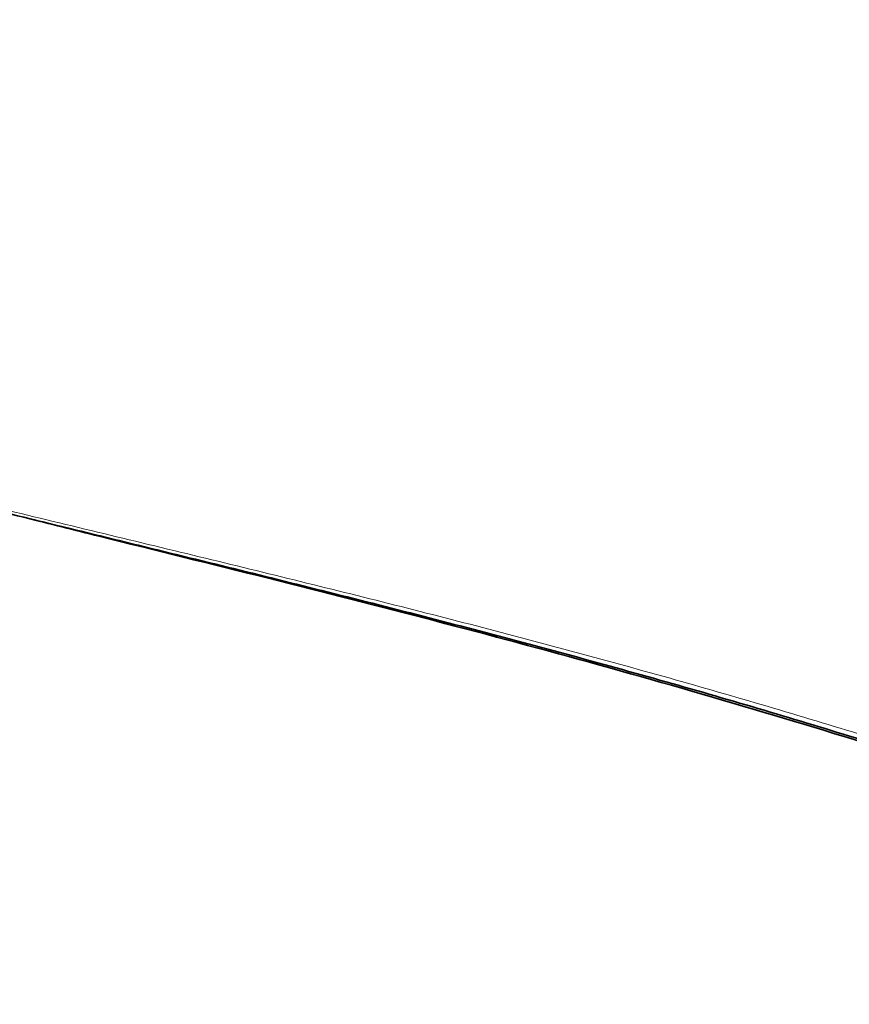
# Model space of a CAD drawing. Header units: millimetres. Extents: x 0 to 1118, y 0 to 864.
# Tile 156 of 256: x 216 to 235, y 612 to 635. Entities that reach past the tile are written whole.
import ezdxf

# ---------------------------------------------------------------- set-up
doc = ezdxf.new("R2010")
doc.units = ezdxf.units.MM

msp = doc.modelspace()

# ---------------------------------------------------------------- linework, layer by layer
at = {"color": 7, "linetype": 'Continuous', "lineweight": 18}
msp.add_open_spline([(186.6409, 634.8462), (186.8785, 634.6566), (187.6292, 634.0578), (189.0424, 633.1171), (190.8236, 632.0036), (192.7168, 630.9452), (194.7059, 629.9384), (196.7784, 628.9921), (198.9215, 628.1077), (201.1207, 627.2858), (203.3774, 626.519), (206.4541, 625.5622), (210.3878, 624.4785), (215.1821, 623.2855), (219.9817, 622.1338), (224.7584, 620.9586), (229.4805, 619.7215), (234.1246, 618.3929), (238.6762, 616.9593), (243.1191, 615.4094), (247.4586, 613.7537), (250.2437, 612.5576), (251.6375, 611.959)], degree=3, knots=[0, 0, 0, 0, 0.0157931, 0.0498897, 0.0839908, 0.1181786, 0.1526289, 0.187166, 0.221242, 0.2553898, 0.2893904, 0.3234409, 0.3917882, 0.4594988, 0.5272287, 0.5947539, 0.6621783, 0.7296686, 0.7970357, 0.8645208, 0.9321954, 1, 1, 1, 1], dxfattribs=at)
at = {"color": 7, "linetype": 'Continuous', "lineweight": 35}
for points, knots in [([(251.7272, 611.7696), (251.7122, 611.7762), (250.3232, 612.3916), (247.5139, 613.5805), (243.1942, 615.248), (238.7503, 616.8058), (234.197, 618.254), (229.5468, 619.5943), (224.8224, 620.8472), (220.0437, 622.0361), (215.2437, 623.2004), (210.991, 624.2705), (207.3158, 625.2752), (204.2158, 626.2054), (201.4456, 627.1334), (199.0083, 628.0506), (196.856, 628.9299), (195.4983, 629.5786), (194.8131, 629.906)], [0, 0, 0, 0, 0.0008733, 0.0805131, 0.160152, 0.2397952, 0.319441, 0.3991, 0.4787659, 0.5584677, 0.6383347, 0.7181933, 0.771739, 0.8252961, 0.8788143, 0.9189547, 0.9590934, 1, 1, 1, 1]), ([(215.7269, 623.0892), (216.309, 622.9423), (218.2091, 622.4627), (221.4403, 621.6679), (225.3868, 620.6622), (229.3002, 619.6154), (233.1609, 618.5086), (236.9617, 617.3339), (240.4357, 616.1701), (243.5962, 615.033), (246.4554, 613.9365), (249.2669, 612.7949), (251.0942, 611.9949), (252.0082, 611.5947)], [0, 0, 0, 0, 0.04590037, 0.14984051, 0.25378563, 0.35759605, 0.4614708, 0.56521821, 0.66907963, 0.75164269, 0.8342722, 0.91710281, 1, 1, 1, 1])]:
    msp.add_open_spline(points, degree=3, knots=knots, dxfattribs=at)

doc.saveas('drawing.dxf')
